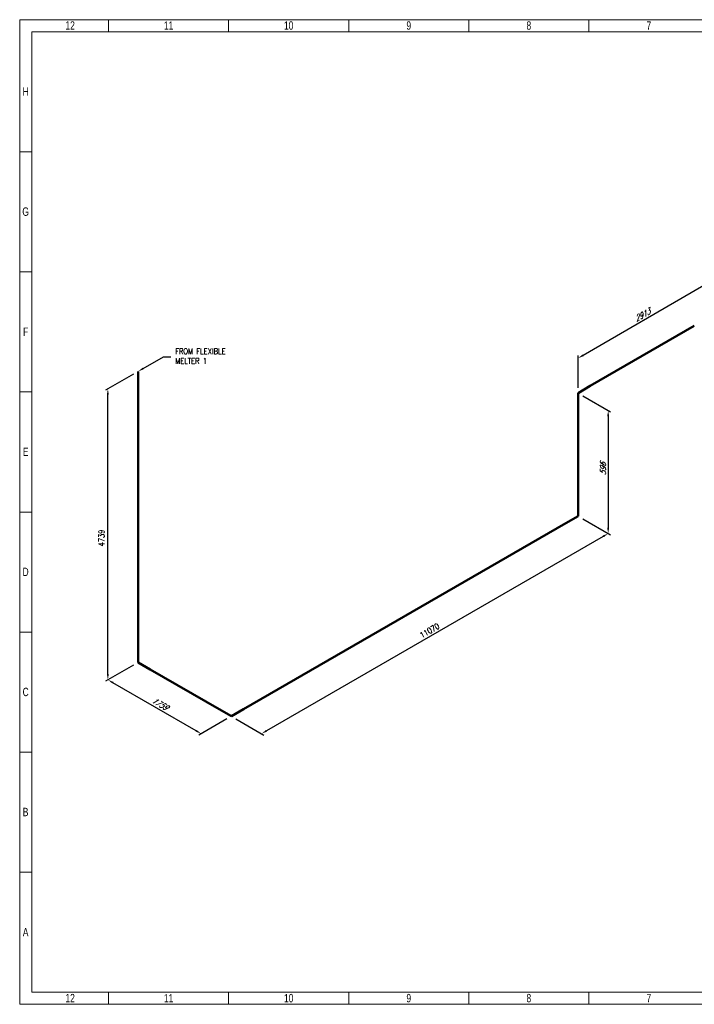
# Model space of a CAD drawing. Header units: millimetres. Extents: x 0 to 594, y 0 to 424.
# Tile 1 of 14: x 0 to 291, y 0 to 424. Entities that reach past the tile are written whole.
import ezdxf
from ezdxf import colors
from ezdxf.entities.mleader import LeaderData, LeaderLine
from ezdxf.math import Vec2, Vec3

# ---------------------------------------------------------------- set-up
doc = ezdxf.new("R2010")
doc.units = ezdxf.units.MM
doc.header["$LTSCALE"] = 0.25
doc.layers.add('Annotation', color=7, linetype='Continuous')
doc.layers.add('Dimension', color=1, linetype='Continuous')
doc.layers.add('Pipe Small Bore', color=30, linetype='Continuous', lineweight=50)
doc.styles.add('AdskIsoAnnotation', font='romans.shx', dxfattribs={"width": 0.8, "height": 1})
doc.styles.add('AdskIsoMetric', font='romans.shx', dxfattribs={"width": 0.8, "height": 2.5})
doc.styles.add('AdskIsoMetric-30', font='romans.shx', dxfattribs={"width": 0.8, "height": 2.5})
doc.styles.add('AdskIsoMetric30', font='romans.shx', dxfattribs={"width": 0.8, "oblique": 30, "height": 2.5})
doc.styles.add('SLDTEXTSTYLE3', font='TXT', dxfattribs={"width": 0.75})
doc.styles.get("Standard").update_dxf_attribs({"font": 'arial.ttf'})
doc.dimstyles.new('AdskIsoMetric', dxfattribs={"dimtxt": 2.5, "dimasz": 2.5, "dimexe": 1, "dimexo": 2, "dimgap": 0.8, "dimtad": 1, "dimdec": 0, "dimrnd": 1, "dimzin": 0, "dimdsep": 46, "dimtxsty": 'AdskIsoMetric', "dimcen": 0, "dimclrt": 7, "dimadec": 0, "dimazin": 0, "dimtfac": 1, "dimtdec": 0, "dimtmove": 1, "dimatfit": 3, "dimfxl": 1, "dimtfill": 1, "dimfrac": 2, "dimtolj": 1, "dimtzin": 0, "dimarcsym": 0})

# ---------------------------------------------------------------- blocks, each defined once
blk = doc.blocks.new('*D19')
at = {"layer": 'Defpoints', "color": 0, "transparency": 16777216}
for p in [(296.01, 295.39), (240.6, 278.4), (240.6, 263.4)]:
    blk.add_point(p, dxfattribs=at)
at = {"layer": 'Dimension', "color": 0, "lineweight": -2, "transparency": 16777216}
for p, q in [((296.01, 297.7), (296.01, 311.55)), ((293.84, 309.14), (242.76, 279.65)), ((240.6, 265.71), (240.6, 279.55))]:
    blk.add_line(p, q, dxfattribs=at)
at = {"layer": 'Dimension', "color": 0, "transparency": 16777216}
for points in [[(293.64, 309.5), (294.05, 308.78), (296.01, 310.39)], [(242.55, 280.01), (242.97, 279.29), (240.6, 278.4)]]:
    blk.add_solid(points, dxfattribs=at)
at = {"layer": 'Dimension', "color": 7, "transparency": 16777216, "insert": (268.3, 296.98), "char_height": 2.5, "attachment_point": 5, "rotation": 30, "style": 'AdskIsoMetric30', "bg_fill": 3, "box_fill_scale": 1.1, "bg_fill_color": 256, "bg_fill_true_color": 13158600, "bg_fill_transparency": 0}
blk.add_mtext('\\A1;2913', dxfattribs=at)
blk = doc.blocks.new('*D20')
at = {"layer": 'Defpoints', "color": 0, "transparency": 16777216}
for p in [(240.6, 263.4), (240.6, 210.36), (253.59, 202.86)]:
    blk.add_point(p, dxfattribs=at)
at = {"layer": 'Dimension', "color": 0, "lineweight": -2, "transparency": 16777216}
for p, q in [((242.6, 262.24), (254.59, 255.32)), ((253.59, 253.4), (253.59, 205.36)), ((242.6, 209.2), (254.59, 202.28))]:
    blk.add_line(p, q, dxfattribs=at)
at = {"layer": 'Dimension', "color": 0, "transparency": 16777216}
for points in [[(253.17, 253.4), (254, 253.4), (253.59, 255.9)], [(253.17, 205.36), (254, 205.36), (253.59, 202.86)]]:
    blk.add_solid(points, dxfattribs=at)
at = {"layer": 'Dimension', "color": 7, "transparency": 16777216, "insert": (251.35, 230.67), "char_height": 2.5, "attachment_point": 5, "rotation": 90, "style": 'AdskIsoMetric30', "bg_fill": 3, "box_fill_scale": 1.1, "bg_fill_color": 256, "bg_fill_true_color": 13158600, "bg_fill_transparency": 0}
blk.add_mtext('\\A1;596', dxfattribs=at)
blk = doc.blocks.new('*D21')
at = {"layer": 'Defpoints', "color": 0, "transparency": 16777216}
for p in [(240.6, 210.36), (91.21, 124.11), (104.2, 116.61)]:
    blk.add_point(p, dxfattribs=at)
at = {"layer": 'Dimension', "color": 0, "lineweight": -2, "transparency": 16777216}
for p, q in [((242.6, 209.2), (254.59, 202.28)), ((251.42, 201.61), (106.37, 117.86)), ((93.21, 122.95), (105.2, 116.03))]:
    blk.add_line(p, q, dxfattribs=at)
at = {"layer": 'Dimension', "color": 0, "transparency": 16777216}
for points in [[(251.21, 201.97), (251.63, 201.25), (253.59, 202.86)], [(106.16, 118.22), (106.57, 117.5), (104.2, 116.61)]]:
    blk.add_solid(points, dxfattribs=at)
at = {"layer": 'Dimension', "color": 7, "transparency": 16777216, "insert": (176.65, 161.03), "char_height": 2.5, "attachment_point": 5, "rotation": 30, "style": 'AdskIsoMetric-30', "bg_fill": 3, "box_fill_scale": 1.1, "bg_fill_color": 256, "bg_fill_true_color": 13158600, "bg_fill_transparency": 0}
blk.add_mtext('\\A1;11070', dxfattribs=at)
blk = doc.blocks.new('*D22')
at = {"layer": 'Defpoints', "color": 0, "transparency": 16777216}
for p in [(50.99, 147.33), (38, 139.83), (91.21, 124.11)]:
    blk.add_point(p, dxfattribs=at)
at = {"layer": 'Dimension', "color": 0, "lineweight": -2, "transparency": 16777216}
for p, q in [((48.99, 146.18), (37, 139.25)), ((76.06, 117.86), (40.16, 138.58)), ((89.21, 122.95), (77.22, 116.03))]:
    blk.add_line(p, q, dxfattribs=at)
at = {"layer": 'Dimension', "color": 0, "transparency": 16777216}
for points in [[(40.37, 138.94), (39.96, 138.22), (38, 139.83)], [(76.26, 118.22), (75.85, 117.5), (78.22, 116.61)]]:
    blk.add_solid(points, dxfattribs=at)
at = {"layer": 'Dimension', "color": 7, "transparency": 16777216, "insert": (60.35, 129.51), "char_height": 2.5, "attachment_point": 5, "rotation": 330, "style": 'AdskIsoMetric30', "bg_fill": 3, "box_fill_scale": 1.1, "bg_fill_color": 256, "bg_fill_true_color": 13158600, "bg_fill_transparency": 0}
blk.add_mtext('\\A1;1759', dxfattribs=at)
blk = doc.blocks.new('*D23')
at = {"layer": 'Defpoints', "color": 0, "transparency": 16777216}
for p in [(50.99, 272.71), (38, 265.21), (50.99, 147.33)]:
    blk.add_point(p, dxfattribs=at)
at = {"layer": 'Dimension', "color": 0, "lineweight": -2, "transparency": 16777216}
for p, q in [((48.99, 271.55), (37, 264.63)), ((38, 142.33), (38, 262.71)), ((48.99, 146.18), (37, 139.25))]:
    blk.add_line(p, q, dxfattribs=at)
at = {"layer": 'Dimension', "color": 0, "transparency": 16777216}
for points in [[(37.58, 262.71), (38.42, 262.71), (38, 265.21)], [(37.58, 142.33), (38.42, 142.33), (38, 139.83)]]:
    blk.add_solid(points, dxfattribs=at)
at = {"layer": 'Dimension', "color": 7, "transparency": 16777216, "insert": (35.25, 200.93), "char_height": 2.5, "attachment_point": 5, "rotation": 90, "style": 'AdskIsoMetric-30', "bg_fill": 3, "box_fill_scale": 1.1, "bg_fill_color": 256, "bg_fill_true_color": 13158600, "bg_fill_transparency": 0}
blk.add_mtext('\\A1;4739', dxfattribs=at)
blk = doc.blocks.new('Elbow-1-Iso2DSkew90')
at = {"color": 0, "linetype": 'ByBlock', "lineweight": -2, "extrusion": (8.23181e-12, -0.816497, -0.57735)}
for p, q in [((0, 0), (-5.3, 3.06)), ((5.3, 3.06), (0, 0)), ((0, 0), (0, 0))]:
    blk.add_line(p, q, dxfattribs=at)
blk = doc.blocks.new('Elbow-2-Iso2DSkew90')
at = {"color": 0, "linetype": 'ByBlock', "lineweight": -2, "extrusion": (0.707107, 0.408248, -0.57735)}
for p, q in [((0, 0), (0, 6.12)), ((0, 0), (0, 0)), ((5.3, -3.06), (0, 0))]:
    blk.add_line(p, q, dxfattribs=at)
blk = doc.blocks.new('Elbow-1-Iso2DSkew180')
at = {"color": 0, "linetype": 'ByBlock', "lineweight": -2, "extrusion": (-0.707107, 0.408248, -0.57735)}
for p, q in [((0, 6.12), (0, 0)), ((0, 0), (-5.3, -3.06)), ((0, 0), (0, 0))]:
    blk.add_line(p, q, dxfattribs=at)
blk = doc.blocks.new('Elbow-3-Iso2DSkew90')
at = {"color": 0, "linetype": 'ByBlock', "lineweight": -2, "extrusion": (0.707107, -0.408248, 0.57735)}
for p, q in [((5.3, 3.06), (0, 0)), ((0, 0), (0, -6.12)), ((0, 0), (0, 0))]:
    blk.add_line(p, q, dxfattribs=at)
blk = doc.blocks.new('cajetin')
at = {"color": 7, "linetype": 'Continuous', "lineweight": 18}
for p, q in [((0, 0), (0, 615)), ((0, 615), (861, 615)), ((55.5, 607.5), (55.5, 615)), ((130.5, 607.5), (130.5, 615)), ((205.5, 607.5), (205.5, 615)), ((280.5, 607.5), (280.5, 615)), ((355.5, 607.5), (355.5, 615)), ((7.5, 7.5), (7.5, 607.5)), ((7.5, 607.5), (853.5, 607.5)), ((7.5, 532.5), (0, 532.5)), ((7.5, 457.5), (0, 457.5)), ((7.5, 382.5), (0, 382.5)), ((7.5, 307.5), (0, 307.5)), ((7.5, 307.5), (7.5, 307.5)), ((7.5, 232.5), (0, 232.5)), ((7.5, 157.5), (0, 157.5)), ((7.5, 82.5), (0, 82.5)), ((853.5, 7.5), (7.5, 7.5)), ((55.5, 7.5), (55.5, 0)), ((130.5, 7.5), (130.5, 0)), ((205.5, 7.5), (205.5, 0)), ((280.5, 7.5), (280.5, 0)), ((355.5, 7.5), (355.5, 0)), ((861, 0), (0, 0))]:
    blk.add_line(p, q, dxfattribs=at)
at = {"color": 7, "linetype": 'Continuous', "lineweight": 0, "char_height": 5.25, "attachment_point": 2, "style": 'SLDTEXTSTYLE3'}
for s, insert in [('12', (31.51, 613.99)), ('11', (93.01, 613.99)), ('10', (168.01, 613.99)), ('9', (243.01, 613.99)), ('8', (318.01, 613.99)), ('7', (393.01, 613.99)), ('H', (3.75, 572.74)), ('G', (3.68, 497.74)), ('F', (3.71, 422.74)), ('E', (3.74, 347.74)), ('D', (3.68, 272.74)), ('C', (3.73, 197.74)), ('B', (3.69, 122.74)), ('A', (3.7, 47.74)), ('12', (31.51, 6.49)), ('11', (93.01, 6.49)), ('10', (168.01, 6.49)), ('9', (243.01, 6.49)), ('8', (318.01, 6.49)), ('7', (393.01, 6.49))]:
    blk.add_mtext(s, dxfattribs=dict(at, insert=insert))

msp = doc.modelspace()

# ---------------------------------------------------------------- texts
at = {"layer": 'Annotation', "insert": (67, 276), "char_height": 2.5, "attachment_point": 7, "style": 'AdskIsoAnnotation', "bg_fill": 3, "box_fill_scale": 1, "bg_fill_color": 256, "bg_fill_true_color": 13158600, "bg_fill_transparency": 0}
msp.add_mtext('FROM FLEXIBLE\\PMELTER 1', dxfattribs=at)

# ---------------------------------------------------------------- dimensions: what is measured, and where the dimension line sits
at = {"layer": 'Dimension'}
dim = msp.add_linear_dim(base=(240.596, 278.398), p1=(296.009, 295.391), p2=(240.596, 263.398), angle=210, text='2913', dimstyle='AdskIsoMetric', override={"dimtad": 0, "dimlfac": 45.525453, "dimtxsty": 'AdskIsoMetric30', "dimse1": 0, "dimse2": 0, "dimsd1": 0, "dimsd2": 0, "dimtmove": 1}, dxfattribs=at)
dim.commit()
dim.dimension.update_dxf_attribs({"geometry": '*D19', "text_midpoint": (268.303, 296.981), "dimtype": 160})

# ---------------------------------------------------------------- leaders
at = {"layer": 'Annotation'}
ml = msp.add_multileader_mtext('Standard', dxfattribs=at)
ml.set_content('')
ml.set_leader_properties()
ml.build(insert=Vec2(0, 0))
ml.multileader.update_dxf_attribs({"dogleg_length": 3.062, "arrow_head_size": 2.5})
ctx = ml.context
ctx.base_point, ctx.arrow_head_size = Vec3(58.938, 279), 2.5
notes = []
notes.append((ctx, [(0, (1, 1, 0), (62, 279), (1, 0), 3.062, [(0, [(50.99, 272.707)], 0, [])])]))
ctx.mtext, ml.multileader.dxf.content_type = None, 0
for ctx, leaders in notes:
    for number, flags, end, landing, length, lines in leaders:
        leader = LeaderData()
        leader.index, (leader.has_last_leader_line, leader.has_dogleg_vector, leader.attachment_direction) = number, flags
        leader.last_leader_point, leader.dogleg_vector, leader.dogleg_length = Vec3(end), Vec3(landing), length
        for number, points, colour, breaks in lines:
            line = LeaderLine()
            line.index, line.vertices, line.color, line.breaks = number, Vec3.list(points), colors.encode_raw_color(colour), breaks
            leader.lines.append(line)
        ctx.leaders.append(leader)

# ---------------------------------------------------------------- next in the draw order: linework, layer by layer
at = {"layer": 'Pipe Small Bore'}
msp.add_lwpolyline([(290.706, 292.329), (245.9, 266.46)], dxfattribs=at)

# ---------------------------------------------------------------- next in the draw order: dimensions: what is measured, and where the dimension line sits
at = {"layer": 'Dimension'}
dim = msp.add_linear_dim(base=(253.587, 202.857), p1=(240.596, 263.398), p2=(240.596, 210.357), angle=270, text='596', dimstyle='AdskIsoMetric', override={"dimtad": 0, "dimlfac": 11.233, "dimtxsty": 'AdskIsoMetric30', "dimse1": 0, "dimse2": 0, "dimsd1": 0, "dimsd2": 0, "dimtmove": 1}, dxfattribs=at)
dim.commit()
dim.dimension.update_dxf_attribs({"geometry": '*D20', "text_midpoint": (251.347, 230.671), "dimtype": 160})

# ---------------------------------------------------------------- next in the draw order: linework, layer by layer
at = {"layer": 'Pipe Small Bore'}
msp.add_lwpolyline([(240.596, 257.275), (240.596, 216.481)], dxfattribs=at)

# ---------------------------------------------------------------- next in the draw order: block references
msp.add_blockref('Elbow-3-Iso2DSkew90', (240.596, 263.398), dxfattribs=at)

# ---------------------------------------------------------------- next in the draw order: dimensions: what is measured, and where the dimension line sits
at = {"layer": 'Dimension'}
dim = msp.add_linear_dim(base=(104.201, 116.609), p1=(240.596, 210.357), p2=(91.211, 124.109), angle=210, text='11070', dimstyle='AdskIsoMetric', override={"dimtad": 0, "dimlfac": 64.173309, "dimtxsty": 'AdskIsoMetric-30', "dimse1": 0, "dimse2": 0, "dimsd1": 0, "dimsd2": 0, "dimtmove": 1}, dxfattribs=at)
dim.commit()
dim.dimension.update_dxf_attribs({"geometry": '*D21', "text_midpoint": (176.654, 161.026), "dimtype": 160})

# ---------------------------------------------------------------- next in the draw order: linework, layer by layer
at = {"layer": 'Pipe Small Bore'}
msp.add_lwpolyline([(235.293, 207.295), (96.514, 127.171)], dxfattribs=at)

# ---------------------------------------------------------------- next in the draw order: block references
msp.add_blockref('Elbow-1-Iso2DSkew180', (240.596, 210.357), dxfattribs=at)

# ---------------------------------------------------------------- next in the draw order: dimensions: what is measured, and where the dimension line sits
at = {"layer": 'Dimension'}
dim = msp.add_linear_dim(base=(38, 139.831), p1=(91.211, 124.109), p2=(50.99, 147.331), angle=150, text='1759', dimstyle='AdskIsoMetric', override={"dimtad": 0, "dimlfac": 37.864094, "dimtxsty": 'AdskIsoMetric30', "dimse1": 0, "dimse2": 0, "dimsd1": 0, "dimsd2": 0, "dimtmove": 1}, dxfattribs=at)
dim.commit()
dim.dimension.update_dxf_attribs({"geometry": '*D22', "text_midpoint": (60.35, 129.513), "dimtype": 160})

# ---------------------------------------------------------------- next in the draw order: linework, layer by layer
at = {"layer": 'Pipe Small Bore'}
msp.add_lwpolyline([(85.908, 127.171), (56.294, 144.269)], dxfattribs=at)

# ---------------------------------------------------------------- next in the draw order: block references
msp.add_blockref('Elbow-1-Iso2DSkew90', (91.211, 124.109), dxfattribs=at)

# ---------------------------------------------------------------- next in the draw order: dimensions: what is measured, and where the dimension line sits
at = {"layer": 'Dimension'}
dim = msp.add_linear_dim(base=(38, 265.207), p1=(50.99, 147.331), p2=(50.99, 272.707), angle=90, text='4739', dimstyle='AdskIsoMetric', override={"dimtad": 0, "dimlfac": 37.795335, "dimtxsty": 'AdskIsoMetric-30', "dimse1": 0, "dimse2": 0, "dimsd1": 0, "dimsd2": 0, "dimtmove": 1}, dxfattribs=at)
dim.commit()
dim.dimension.update_dxf_attribs({"geometry": '*D23', "text_midpoint": (35.25, 200.931), "dimtype": 160})

# ---------------------------------------------------------------- next in the draw order: linework, layer by layer
at = {"layer": 'Pipe Small Bore'}
msp.add_lwpolyline([(50.99, 153.454), (50.99, 272.707)], dxfattribs=at)

# ---------------------------------------------------------------- next in the draw order: block references
at = {"xscale": 0.689895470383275, "yscale": 0.689895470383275, "zscale": 0.689895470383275}
msp.add_blockref('cajetin', (0, 0), dxfattribs=at)
at = {"layer": 'Pipe Small Bore'}
msp.add_blockref('Elbow-2-Iso2DSkew90', (50.99, 147.331), dxfattribs=at)

doc.saveas('drawing.dxf')
